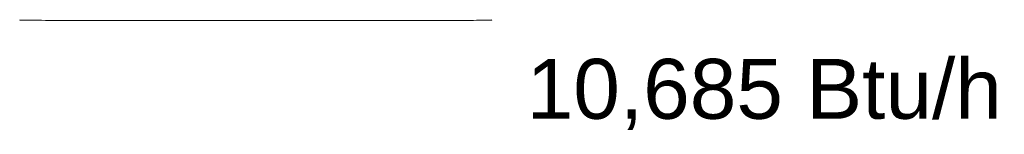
# Model space of a CAD drawing. Header units: metres. Extents: x -16.6 to 21.6, y -13.6 to 21.
# Tile 24 of 29: x 17.853 to 19.495, y 7.976 to 8.168. Entities that reach past the tile are written whole.
import ezdxf

# ---------------------------------------------------------------- set-up
doc = ezdxf.new("R2010")
doc.units = ezdxf.units.M
doc.layers.add('UC-3_dwg', color=7, linetype='Continuous', lineweight=18, true_color=0x767676)
doc.styles.add('Arial', font='arial.ttf', dxfattribs={"height": 0.1})

# ---------------------------------------------------------------- blocks, each defined once
blk = doc.blocks.new('UC-3_dwg-1115257-DIAGRAMA FRIGORÍFICO UC-3')
at = {"lineweight": 18}
for p, q in [((26.8347, -11.721), (26.1621, -11.721)), ((26.8859, -11.7209), (26.891, -11.7208))]:
    blk.add_line(p, q, dxfattribs=at)
for centre, start_param, end_param in [((26.1057, -11.7198), 1.651481, 3.136025), ((26.891, -11.7198), 3.14716, 4.631774)]:
    blk.add_ellipse(centre, major_axis=(0, 0.00106), ratio=0.790436, start_param=start_param, end_param=end_param, dxfattribs=at)
blk.add_open_spline([(26.1621, -11.721), (26.1433, -11.721), (26.1245, -11.721), (26.1057, -11.7208)], degree=3, dxfattribs=at)
blk.add_open_spline([(26.8859, -11.7209), (26.8808, -11.7209), (26.8757, -11.7209), (26.8646, -11.721), (26.8586, -11.721), (26.8466, -11.721), (26.8407, -11.721), (26.8347, -11.721)], degree=3, knots=[0, 0, 0, 0, 0.298911, 0.298911, 0.649467, 0.649467, 1, 1, 1, 1], dxfattribs=at)
at = {"lineweight": 18, "insert": (26.95, -11.7853), "char_height": 0.1, "width": 0.948833, "attachment_point": 1, "line_spacing_factor": 0.941778, "style": 'Arial'}
blk.add_mtext('10,685 Btu/h', dxfattribs=at)

msp = doc.modelspace()

# ---------------------------------------------------------------- block references
at = {"layer": 'UC-3_dwg', "color": 7}
msp.add_blockref('UC-3_dwg-1115257-DIAGRAMA FRIGORÍFICO UC-3', (-8.2514, 19.8877), dxfattribs=at)

doc.saveas('drawing.dxf')
